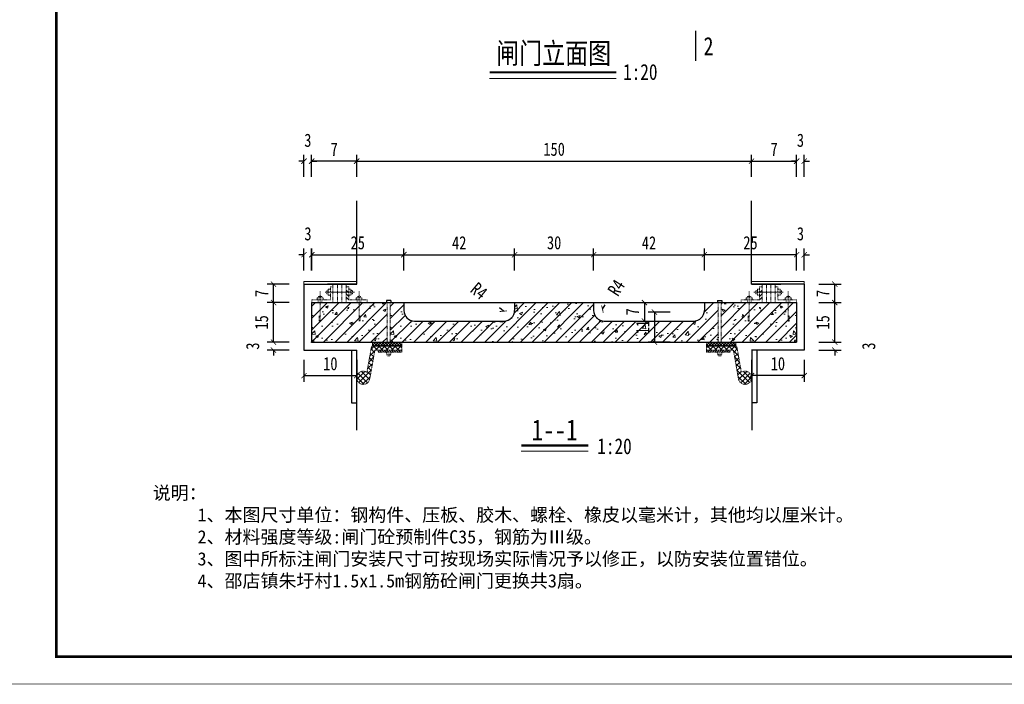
# Model space of a CAD drawing. Extents: x 36231 to 595326, y 3059 to 3871788.
# Tile 90 of 143: x 586271 to 586458, y 3865728 to 3865854. Entities that reach past the tile are written whole.
import ezdxf
from ezdxf.lldxf.tags import DXFTag

# ---------------------------------------------------------------- set-up
doc = ezdxf.new("R2010")
doc.units = 0
doc.header["$PDMODE"] = 32
doc.header["$PDSIZE"] = 0.2
doc.linetypes.add('HIDDEN', pattern=[0.375, 0.25, -0.125])
doc.layers.get('0').update_dxf_attribs({"linetype": 'CONTINUOUS'})
doc.layers.get('Defpoints').update_dxf_attribs({"linetype": 'CONTINUOUS'})
for name, color, linetype, lineweight in [('BIAOZHU', 8, 'CONTINUOUS', 13), ('图框１', 5, 'CONTINUOUS', 60), ('文字层', 7, 'CONTINUOUS', 15), ('标注线', 7, 'CONTINUOUS', 18), ('粗实线', 1, 'CONTINUOUS', 40), ('细实线', 3, 'CONTINUOUS', 20), ('虚线', 251, 'HIDDEN', 15), ('轮廓线', 1, 'CONTINUOUS', 30), ('轮廓西线', 1, 'CONTINUOUS', 15)]:
    doc.layers.add(name, color=color, linetype=linetype, lineweight=lineweight)
doc.layers.add('图层4', color=255, linetype='CONTINUOUS')
doc.styles.add('-仿宋_GB2312', font='仿宋_GB2312_0.ttf')
doc.styles.add('HZTXT', font='仿宋_GB2312_0.ttf', dxfattribs={"width": 0.8, "height": 2.5})
tags = doc.linetypes.add('DASHDOT2', pattern=[0.5, 0.25, -0.125, 0, -0.125]).pattern_tags.tags
tags[10:11] = [DXFTag(74, 4), DXFTag(75, 0), DXFTag(340, '0'), DXFTag(46, 1.0), DXFTag(50, 0.0), DXFTag(44, 0.0), DXFTag(45, 0.0)]
tags[8:9] = [DXFTag(74, 4), DXFTag(75, 0), DXFTag(340, '0'), DXFTag(46, 1.0), DXFTag(50, 0.0), DXFTag(44, 0.0), DXFTag(45, 0.0)]
tags[6:7] = [DXFTag(74, 4), DXFTag(75, 0), DXFTag(340, '0'), DXFTag(46, 1.0), DXFTag(50, 0.0), DXFTag(44, 0.0), DXFTag(45, 0.0)]
tags[4:5] = [DXFTag(74, 4), DXFTag(75, 0), DXFTag(340, '0'), DXFTag(46, 1.0), DXFTag(50, 0.0), DXFTag(44, 0.0), DXFTag(45, 0.0)]
doc.dimstyles.new('工作室标准标注', dxfattribs={"dimtxt": 2.5, "dimasz": 1, "dimexe": 1.2, "dimexo": 1.5, "dimgap": 1, "dimtad": 1, "dimdec": 1, "dimzin": 0, "dimdsep": 46, "dimtxsty": 'HZTXT', "dimblk": 'ARCHTICK', "dimcen": 0.09, "dimadec": 0, "dimazin": 0, "dimtfac": 0.09, "dimtdec": 1, "dimtofl": 0, "dimtmove": 2, "dimatfit": 3, "dimldrblk": 'ARCHTICK', "dimfxl": 3, "dimfxlon": 1, "dimtolj": 1, "dimtzin": 0, "dimarcsym": 0})

# ---------------------------------------------------------------- blocks, each defined once
blk = doc.blocks.new('_ARCHTICK')
at = {"color": 0, "linetype": 'ByBlock', "const_width": 0.15}
blk.add_lwpolyline([(-0.5, -0.5), (0.5, 0.5)], dxfattribs=at)
blk = doc.blocks.new('*D877')
at = {"layer": 'Defpoints', "color": 0, "lineweight": 13}
for p in [(586381.77, 3865799.38), (586380.69, 3865797.7)]:
    blk.add_point(p, dxfattribs=at)
at = {"layer": '细实线', "color": 0, "lineweight": -2}
for p, q in [((586381.77, 3865799.38), (586382.31, 3865800.22)), ((586380.6, 3865797.7), (586380.78, 3865797.7)), ((586380.69, 3865797.61), (586380.69, 3865797.79))]:
    blk.add_line(p, q, dxfattribs=at)
at = {"layer": '细实线', "color": 0, "lineweight": -2, "rotation": 237.3141806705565}
blk.add_blockref('_ARCHTICK', (586381.77, 3865799.38), dxfattribs=at)
at = {"layer": '细实线', "color": 0, "lineweight": 9, "insert": (586384.38, 3865803.45), "char_height": 2.5, "attachment_point": 5, "rotation": 57.3142, "style": 'HZTXT'}
blk.add_mtext('\\A1;R4', dxfattribs=at)
blk = doc.blocks.new('*D878')
at = {"layer": 'Defpoints', "color": 0, "lineweight": 13}
for p in [(586362.98, 3865798.98), (586364.52, 3865797.7)]:
    blk.add_point(p, dxfattribs=at)
at = {"layer": '细实线', "color": 0, "lineweight": -2}
for p, q in [((586362.98, 3865798.98), (586362.21, 3865799.62)), ((586364.43, 3865797.7), (586364.61, 3865797.7)), ((586364.52, 3865797.61), (586364.52, 3865797.79))]:
    blk.add_line(p, q, dxfattribs=at)
at = {"layer": '细实线', "color": 0, "lineweight": -2, "rotation": 320.2444310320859}
blk.add_blockref('_ARCHTICK', (586362.98, 3865798.98), dxfattribs=at)
at = {"layer": '细实线', "color": 0, "lineweight": 9, "insert": (586358.35, 3865802.83), "char_height": 2.5, "attachment_point": 5, "rotation": 320.2444, "style": 'HZTXT'}
blk.add_mtext('\\A1;R4', dxfattribs=at)
blk = doc.blocks.new('*D888')
at = {"layer": 'Defpoints', "color": 0, "lineweight": 13}
for p in [(586326.6, 3865793.11), (586319.37, 3865791.61), (586325.15, 3865791.61)]:
    blk.add_point(p, dxfattribs=at)
at = {"layer": '细实线', "color": 0, "lineweight": -2}
for p, q in [((586319.37, 3865793.11), (586319.37, 3865794.11)), ((586322.37, 3865793.11), (586318.17, 3865793.11)), ((586322.37, 3865791.61), (586318.17, 3865791.61)), ((586319.37, 3865791.61), (586319.37, 3865790.61))]:
    blk.add_line(p, q, dxfattribs=at)
for p, rotation in [((586319.37, 3865793.11), 270), ((586319.37, 3865791.61), 90)]:
    blk.add_blockref('_ARCHTICK', p, dxfattribs=dict(at, rotation=rotation))
at = {"layer": '细实线', "color": 0, "lineweight": 9, "insert": (586315.42, 3865792.36), "char_height": 2.5, "attachment_point": 5, "rotation": 90, "style": 'HZTXT'}
blk.add_mtext('\\A1;3', dxfattribs=at)
blk = doc.blocks.new('*D839')
at = {"layer": 'Defpoints', "color": 0, "lineweight": 13}
for p in [(586326.6, 3865827.43), (586335.15, 3865804.11), (586326.6, 3865800.61)]:
    blk.add_point(p, dxfattribs=at)
at = {"layer": '细实线', "color": 0, "lineweight": -2}
for p, q in [((586326.6, 3865824.43), (586326.6, 3865828.63)), ((586335.15, 3865824.43), (586335.15, 3865828.63)), ((586335.15, 3865827.43), (586326.6, 3865827.43))]:
    blk.add_line(p, q, dxfattribs=at)
at = {"layer": '细实线', "color": 0, "lineweight": -2, "rotation": 180}
blk.add_blockref('_ARCHTICK', (586326.6, 3865827.43), dxfattribs=at)
at = {"layer": '细实线', "color": 0, "lineweight": -2}
blk.add_blockref('_ARCHTICK', (586335.15, 3865827.43), dxfattribs=at)
at = {"layer": '细实线', "color": 0, "lineweight": 9, "insert": (586330.88, 3865829.68), "char_height": 2.5, "attachment_point": 5, "style": 'HZTXT'}
blk.add_mtext('\\A1;7', dxfattribs=at)
blk = doc.blocks.new('*D889')
at = {"layer": 'Defpoints', "color": 0, "lineweight": 13}
for p in [(586380.1, 3865800.61), (586382.1, 3865797.11), (586389.73, 3865797.11)]:
    blk.add_point(p, dxfattribs=at)
at = {"layer": '细实线', "color": 0, "lineweight": -2}
for p, q in [((586386.73, 3865800.61), (586390.93, 3865800.61)), ((586389.73, 3865800.61), (586389.73, 3865797.11)), ((586386.73, 3865797.11), (586390.93, 3865797.11))]:
    blk.add_line(p, q, dxfattribs=at)
for p, rotation in [((586389.73, 3865800.61), 90), ((586389.73, 3865797.11), 270)]:
    blk.add_blockref('_ARCHTICK', p, dxfattribs=dict(at, rotation=rotation))
at = {"layer": '细实线', "color": 0, "lineweight": 9, "insert": (586387.48, 3865798.86), "char_height": 2.5, "attachment_point": 5, "rotation": 90, "style": 'HZTXT'}
blk.add_mtext('\\A1;7', dxfattribs=at)
blk = doc.blocks.new('*D858')
at = {"layer": 'Defpoints', "color": 0, "lineweight": 13}
for p in [(586326.6, 3865827.43), (586325.15, 3865804.11), (586326.6, 3865800.61)]:
    blk.add_point(p, dxfattribs=at)
at = {"layer": '细实线', "color": 0, "lineweight": -2}
for p, q in [((586325.15, 3865824.43), (586325.15, 3865828.63)), ((586326.6, 3865824.43), (586326.6, 3865828.63)), ((586325.15, 3865827.43), (586324.15, 3865827.43)), ((586326.6, 3865827.43), (586327.6, 3865827.43))]:
    blk.add_line(p, q, dxfattribs=at)
blk.add_blockref('_ARCHTICK', (586325.15, 3865827.43), dxfattribs=at)
at = {"layer": '细实线', "color": 0, "lineweight": -2, "rotation": 180}
blk.add_blockref('_ARCHTICK', (586326.6, 3865827.43), dxfattribs=at)
at = {"layer": '细实线', "color": 0, "lineweight": 9, "insert": (586325.88, 3865831.38), "char_height": 2.5, "attachment_point": 5, "style": 'HZTXT'}
blk.add_mtext('\\A1;3', dxfattribs=at)
blk = doc.blocks.new('*D859')
at = {"layer": 'Defpoints', "color": 0, "lineweight": 13}
for p in [(586401.1, 3865809.7), (586401.1, 3865800.61), (586418.6, 3865800.61)]:
    blk.add_point(p, dxfattribs=at)
at = {"layer": '细实线', "color": 0, "lineweight": -2}
for p, q in [((586401.1, 3865806.7), (586401.1, 3865810.9)), ((586418.6, 3865806.7), (586418.6, 3865810.9)), ((586418.6, 3865809.7), (586401.1, 3865809.7))]:
    blk.add_line(p, q, dxfattribs=at)
at = {"layer": '细实线', "color": 0, "lineweight": -2, "rotation": 180}
blk.add_blockref('_ARCHTICK', (586401.1, 3865809.7), dxfattribs=at)
at = {"layer": '细实线', "color": 0, "lineweight": -2}
blk.add_blockref('_ARCHTICK', (586418.6, 3865809.7), dxfattribs=at)
at = {"layer": '细实线', "color": 0, "lineweight": 9, "insert": (586409.85, 3865811.95), "char_height": 2.5, "attachment_point": 5, "style": 'HZTXT'}
blk.add_mtext('\\A1;25', dxfattribs=at)
blk = doc.blocks.new('*D921')
at = {"layer": 'Defpoints', "color": 0, "lineweight": 13}
for p in [(586410.05, 3865791.61), (586420.05, 3865791.61), (586410.05, 3865786.77)]:
    blk.add_point(p, dxfattribs=at)
at = {"layer": '细实线', "color": 0, "lineweight": -2}
for p, q in [((586410.05, 3865789.77), (586410.05, 3865785.57)), ((586420.05, 3865789.77), (586420.05, 3865785.57)), ((586420.05, 3865786.77), (586410.05, 3865786.77))]:
    blk.add_line(p, q, dxfattribs=at)
at = {"layer": '细实线', "color": 0, "lineweight": -2, "rotation": 180}
blk.add_blockref('_ARCHTICK', (586410.05, 3865786.77), dxfattribs=at)
at = {"layer": '细实线', "color": 0, "lineweight": -2}
blk.add_blockref('_ARCHTICK', (586420.05, 3865786.77), dxfattribs=at)
at = {"layer": '细实线', "color": 0, "lineweight": 9, "insert": (586415.05, 3865789.02), "char_height": 2.5, "attachment_point": 5, "style": 'HZTXT'}
blk.add_mtext('\\A1;10', dxfattribs=at)
blk = doc.blocks.new('*D922')
at = {"layer": 'Defpoints', "color": 0, "lineweight": 13}
for p in [(586418.6, 3865793.11), (586420.05, 3865791.61), (586425.83, 3865791.61)]:
    blk.add_point(p, dxfattribs=at)
at = {"layer": '细实线', "color": 0, "lineweight": -2}
for p, q in [((586425.83, 3865793.11), (586425.83, 3865794.11)), ((586422.83, 3865793.11), (586427.03, 3865793.11)), ((586422.83, 3865791.61), (586427.03, 3865791.61)), ((586425.83, 3865791.61), (586425.83, 3865790.61))]:
    blk.add_line(p, q, dxfattribs=at)
for p, rotation in [((586425.83, 3865793.11), 270), ((586425.83, 3865791.61), 90)]:
    blk.add_blockref('_ARCHTICK', p, dxfattribs=dict(at, rotation=rotation))
at = {"layer": '细实线', "color": 0, "lineweight": 9, "insert": (586432.28, 3865792.36), "char_height": 2.5, "attachment_point": 5, "rotation": 90, "style": 'HZTXT'}
blk.add_mtext('\\A1;3', dxfattribs=at)
blk = doc.blocks.new('*D860')
at = {"layer": 'Defpoints', "color": 0, "lineweight": 13}
for p in [(586418.6, 3865827.43), (586410.05, 3865804.11), (586418.6, 3865800.61)]:
    blk.add_point(p, dxfattribs=at)
at = {"layer": '细实线', "color": 0, "lineweight": -2}
for p, q in [((586410.05, 3865824.43), (586410.05, 3865828.63)), ((586418.6, 3865824.43), (586418.6, 3865828.63)), ((586410.05, 3865827.43), (586418.6, 3865827.43))]:
    blk.add_line(p, q, dxfattribs=at)
at = {"layer": '细实线', "color": 0, "lineweight": -2, "rotation": 180}
blk.add_blockref('_ARCHTICK', (586410.05, 3865827.43), dxfattribs=at)
at = {"layer": '细实线', "color": 0, "lineweight": -2}
blk.add_blockref('_ARCHTICK', (586418.6, 3865827.43), dxfattribs=at)
at = {"layer": '细实线', "color": 0, "lineweight": 9, "insert": (586414.33, 3865829.68), "char_height": 2.5, "attachment_point": 5, "style": 'HZTXT'}
blk.add_mtext('\\A1;7', dxfattribs=at)
blk = doc.blocks.new('*D862')
at = {"layer": 'Defpoints', "color": 0, "lineweight": 13}
for p in [(586418.6, 3865827.43), (586420.05, 3865804.11), (586418.6, 3865800.61)]:
    blk.add_point(p, dxfattribs=at)
at = {"layer": '细实线', "color": 0, "lineweight": -2}
for p, q in [((586418.6, 3865824.43), (586418.6, 3865828.63)), ((586420.05, 3865824.43), (586420.05, 3865828.63)), ((586418.6, 3865827.43), (586417.6, 3865827.43)), ((586420.05, 3865827.43), (586421.05, 3865827.43))]:
    blk.add_line(p, q, dxfattribs=at)
blk.add_blockref('_ARCHTICK', (586418.6, 3865827.43), dxfattribs=at)
at = {"layer": '细实线', "color": 0, "lineweight": -2, "rotation": 180}
blk.add_blockref('_ARCHTICK', (586420.05, 3865827.43), dxfattribs=at)
at = {"layer": '细实线', "color": 0, "lineweight": 9, "insert": (586419.33, 3865831.38), "char_height": 2.5, "attachment_point": 5, "style": 'HZTXT'}
blk.add_mtext('\\A1;3', dxfattribs=at)
blk = doc.blocks.new('*D863')
at = {"layer": 'Defpoints', "color": 0, "lineweight": 13}
for p in [(586420.05, 3865809.7), (586420.05, 3865804.11), (586418.6, 3865800.61)]:
    blk.add_point(p, dxfattribs=at)
at = {"layer": '细实线', "color": 0, "lineweight": -2}
for p, q in [((586418.6, 3865806.7), (586418.6, 3865810.9)), ((586420.05, 3865806.7), (586420.05, 3865810.9)), ((586418.6, 3865809.7), (586417.6, 3865809.7)), ((586420.05, 3865809.7), (586421.05, 3865809.7))]:
    blk.add_line(p, q, dxfattribs=at)
blk.add_blockref('_ARCHTICK', (586418.6, 3865809.7), dxfattribs=at)
at = {"layer": '细实线', "color": 0, "lineweight": -2, "rotation": 180}
blk.add_blockref('_ARCHTICK', (586420.05, 3865809.7), dxfattribs=at)
at = {"layer": '细实线', "color": 0, "lineweight": 9, "insert": (586419.33, 3865813.65), "char_height": 2.5, "attachment_point": 5, "style": 'HZTXT'}
blk.add_mtext('\\A1;3', dxfattribs=at)
blk = doc.blocks.new('*D864')
at = {"layer": 'Defpoints', "color": 0, "lineweight": 13}
for p in [(586326.65, 3865809.7), (586325.15, 3865804.11), (586326.65, 3865800.61)]:
    blk.add_point(p, dxfattribs=at)
at = {"layer": '细实线', "color": 0, "lineweight": -2}
for p, q in [((586325.15, 3865806.7), (586325.15, 3865810.9)), ((586326.65, 3865806.7), (586326.65, 3865810.9)), ((586325.15, 3865809.7), (586324.15, 3865809.7)), ((586326.65, 3865809.7), (586327.65, 3865809.7))]:
    blk.add_line(p, q, dxfattribs=at)
blk.add_blockref('_ARCHTICK', (586325.15, 3865809.7), dxfattribs=at)
at = {"layer": '细实线', "color": 0, "lineweight": -2, "rotation": 180}
blk.add_blockref('_ARCHTICK', (586326.65, 3865809.7), dxfattribs=at)
at = {"layer": '细实线', "color": 0, "lineweight": 9, "insert": (586325.9, 3865813.65), "char_height": 2.5, "attachment_point": 5, "style": 'HZTXT'}
blk.add_mtext('\\A1;3', dxfattribs=at)
blk = doc.blocks.new('*D924')
at = {"layer": 'Defpoints', "color": 0, "lineweight": 13}
for p in [(586401.08, 3865798.81), (586391.64, 3865793.11), (586418.6, 3865793.11)]:
    blk.add_point(p, dxfattribs=at)
at = {"layer": '细实线', "color": 0, "lineweight": -2}
for p, q in [((586394.64, 3865798.81), (586390.44, 3865798.81)), ((586391.64, 3865798.81), (586391.64, 3865793.11)), ((586394.64, 3865793.11), (586390.44, 3865793.11))]:
    blk.add_line(p, q, dxfattribs=at)
for p, rotation in [((586391.64, 3865798.81), 90), ((586391.64, 3865793.11), 270)]:
    blk.add_blockref('_ARCHTICK', p, dxfattribs=dict(at, rotation=rotation))
at = {"layer": '细实线', "color": 0, "lineweight": 9, "insert": (586389.39, 3865795.96), "char_height": 2.5, "attachment_point": 5, "rotation": 90, "style": 'HZTXT'}
blk.add_mtext('\\A1;11', dxfattribs=at)
blk = doc.blocks.new('eesz')
at = {"layer": '图框１', "color": 7, "const_width": 0.467}
blk.add_lwpolyline([(25244.47, -497.6), (25244.47, -1980.56), (27344.47, -1980.56), (27344.47, -497.6)], close=True, dxfattribs=at)
blk.add_lwpolyline([(25244.47, -497.6), (25244.47, -1980.56), (27344.47, -1980.56), (27344.47, -497.6)], close=True, dxfattribs=at)
at = {"layer": '图框１', "color": 5, "const_width": 0.467}
blk.add_lwpolyline([(25244.47, -497.6), (25244.47, -1980.56), (27344.47, -1980.56), (27344.47, -497.6)], close=True, dxfattribs=at)
at = {"layer": '图框１', "color": 7}
blk.add_lwpolyline([(25322.25, -518.34, 3.11, 3.11, 0), (27318.55, -518.34, 2.59, 2.59, 0), (27318.55, -1954.64, 2.59, 2.59, 0), (25322.25, -1954.64, 2.59, 2.59, 0)], format="xyseb", close=True, dxfattribs=at)
blk.add_lwpolyline([(25322.25, -518.34, 3.11, 3.11, 0), (27318.55, -518.34, 2.59, 2.59, 0), (27318.55, -1954.64, 2.59, 2.59, 0), (25322.25, -1954.64, 2.59, 2.59, 0)], format="xyseb", close=True, dxfattribs=at)
at = {"layer": '图框１', "color": 5}
blk.add_lwpolyline([(25322.25, -518.34, 3.11, 3.11, 0), (27318.55, -518.34, 2.59, 2.59, 0), (27318.55, -1954.64, 2.59, 2.59, 0), (25322.25, -1954.64, 2.59, 2.59, 0)], format="xyseb", close=True, dxfattribs=at)

msp = doc.modelspace()

# ---------------------------------------------------------------- hatches: boundary and pattern name
at = {"layer": 'BIAOZHU'}
h = msp.add_hatch(dxfattribs=at)
h.set_pattern_fill('AR-CONC', color=256, scale=0.03, style=0)
h.set_pattern_definition([(50, (586326.6013, 3865793.1124), (5.4655, -0.4782), [0.5715, -6.2865]), (355, (586326.6013, 3865793.1124), (-1.0573, 5.7317), [0.4572, -5.0292]), (100.45, (586327.057, 3865793.0726), (4.4083, 5.2535), [0.4857, -5.3427]), (46.184, (586326.601, 3865794.6364), (8.1324, -1.2613), [0.8572, -9.4297]), (96.636, (586327.279, 3865794.531), (7.122, 7.4228), [0.7286, -8.014]), (351.184, (586326.601, 3865794.636), (7.122, 7.4228), [0.6858, -7.5438]), (21, (586327.3633, 3865794.2554), (4.5484, -3.068), [0.5715, -6.2865]), (326, (586327.3633, 3865794.2554), (1.854, 5.5256), [0.4572, -5.0292]), (71.45, (586327.7424, 3865794), (6.4025, 2.4577), [0.4857, -5.3427]), (37.5, (586326.6013, 3865793.1124), (0.09266, 2.53665), [0, -4.96824, 0, -5.1054, 0, -5.04825]), (7.5, (586326.6013, 3865793.1124), (2.0046, 3.0054), [0, -2.91084, 0, -4.85394, 0, -1.92405]), (327.5, (586324.902, 3865793.1124), (4.06772, -0.17186), [0, -1.905, 0, -5.9436, 0, -7.8867]), (317.5, (586324.14, 3865793.1124), (4.4439, 0.7628), [0, -2.4765, 0, -3.94716, 0, -5.6007])])
h.paths.add_polyline_path([(586340.92, 3865793.11), (586340.92, 3865800.61), (586326.6, 3865800.61), (586326.6, 3865793.11)])
h = msp.add_hatch(dxfattribs=at)
h.set_pattern_fill('AR-CONC', color=256, scale=0.03, style=0)
h.set_pattern_definition([(50, (586341.517, 3865793.1124), (5.46554, -0.47817), [0.5715, -6.2865]), (355, (586341.517, 3865793.1124), (-1.0573, 5.7317), [0.4572, -5.0292]), (100.451, (586341.9725, 3865793.0726), (4.40828, 5.2535), [0.4857, -5.3427]), (46.184, (586341.517, 3865794.6364), (8.1324, -1.2613), [0.85725, -9.42975]), (96.636, (586342.195, 3865794.531), (7.1221, 7.4228), [0.72855, -8.01405]), (351.184, (586341.517, 3865794.636), (7.1221, 7.4228), [0.6858, -7.5438]), (21, (586342.279, 3865794.2554), (4.54845, -3.06797), [0.5715, -6.2865]), (326, (586342.279, 3865794.2554), (1.85406, 5.52564), [0.4572, -5.0292]), (71.451, (586342.658, 3865794), (6.4025, 2.4577), [0.4857, -5.3427]), (37.5, (586341.517, 3865793.1124), (0.09266, 2.53665), [0, -4.96824, 0, -5.1054, 0, -5.04825]), (7.5, (586341.517, 3865793.1124), (2.00459, 3.00542), [0, -2.91084, 0, -4.85394, 0, -1.92405]), (327.5, (586339.8177, 3865793.1124), (4.06772, -0.17186), [0, -1.905, 0, -5.9436, 0, -7.8867]), (317.5, (586339.0557, 3865793.1124), (4.44388, 0.7628), [0, -2.4765, 0, -3.94716, 0, -5.6007])])
h.paths.add_polyline_path([(586403.69, 3865793.11), (586403.69, 3865800.61), (586401.1, 3865800.61), (586401.1, 3865799.11, -0.414214), (586399.1, 3865797.11), (586382.1, 3865797.11, -0.414214), (586380.1, 3865799.11), (586380.1, 3865800.61), (586365.1, 3865800.61), (586365.1, 3865799.11, -0.414214), (586363.1, 3865797.11), (586346.1, 3865797.11, -0.414214), (586344.1, 3865799.11), (586344.1, 3865800.61), (586341.52, 3865800.61), (586341.52, 3865793.11), (586343.72, 3865793.11)])
h = msp.add_hatch(dxfattribs=at)
h.set_pattern_fill('AR-CONC', color=256, scale=0.03, style=0)
h.set_pattern_definition([(130, (586418.6013, 3865793.1124), (-5.4655, -0.4782), [0.5715, -6.2865]), (185, (586418.6013, 3865793.1124), (1.0573, 5.7317), [0.4572, -5.0292]), (79.55, (586418.146, 3865793.0726), (-4.4083, 5.2535), [0.4857, -5.3427]), (133.816, (586418.601, 3865794.6364), (-8.1324, -1.2613), [0.8572, -9.4297]), (83.364, (586417.924, 3865794.531), (-7.122, 7.4228), [0.7286, -8.014]), (188.816, (586418.601, 3865794.636), (-7.122, 7.4228), [0.6858, -7.5438]), (159, (586417.8393, 3865794.2554), (-4.5484, -3.068), [0.5715, -6.2865]), (214, (586417.8393, 3865794.2554), (-1.854, 5.5256), [0.4572, -5.0292]), (108.55, (586417.4603, 3865794), (-6.4025, 2.4577), [0.4857, -5.3427]), (142.5, (586418.6013, 3865793.1124), (-0.09266, 2.53665), [0, -4.96824, 0, -5.1054, 0, -5.04825]), (172.5, (586418.6013, 3865793.1124), (-2.0046, 3.0054), [0, -2.91084, 0, -4.85394, 0, -1.92405]), (212.5, (586420.3006, 3865793.1124), (-4.06772, -0.17186), [0, -1.905, 0, -5.9436, 0, -7.8867]), (222.5, (586421.0626, 3865793.1124), (-4.4439, 0.7628), [0, -2.4765, 0, -3.94716, 0, -5.6007])])
h.paths.add_polyline_path([(586404.29, 3865793.11), (586404.29, 3865800.61), (586418.6, 3865800.61), (586418.6, 3865793.11)])
at = {"layer": '细实线', "lineweight": 13}
h = msp.add_hatch(dxfattribs=at)
h.set_pattern_fill('ANSI31', color=8, scale=0.5, style=0)
h.set_pattern_definition([(45, (586326.6013, 3865793.1124), (-1.12253, 1.12253), [])])
h.paths.add_polyline_path([(586340.92, 3865793.11), (586340.92, 3865800.61), (586326.6, 3865800.61), (586326.6, 3865793.11)])
h = msp.add_hatch(dxfattribs=at)
h.set_pattern_fill('ANSI31', color=8, scale=0.5, style=0)
h.set_pattern_definition([(45, (586341.517, 3865793.1124), (-1.122532, 1.122532), [])])
h.paths.add_polyline_path([(586403.69, 3865793.11), (586403.69, 3865800.61), (586401.1, 3865800.61), (586401.1, 3865799.11, -0.414214), (586399.1, 3865797.11), (586382.1, 3865797.11, -0.414214), (586380.1, 3865799.11), (586380.1, 3865800.61), (586365.1, 3865800.61), (586365.1, 3865799.11, -0.414214), (586363.1, 3865797.11), (586346.1, 3865797.11, -0.414214), (586344.1, 3865799.11), (586344.1, 3865800.61), (586341.52, 3865800.61), (586341.52, 3865793.11), (586343.72, 3865793.11)])
h = msp.add_hatch(dxfattribs=at)
h.set_pattern_fill('ANSI31', color=8, scale=0.5, style=0)
h.set_pattern_definition([(45, (588672.868, 3867936.4538), (-1.122532, 1.122532), [])])
h.paths.add_polyline_path([(586404.29, 3865793.11), (586404.29, 3865800.61), (586418.6, 3865800.61), (586418.6, 3865793.11)])
at = {"layer": '虚线', "ltscale": 0.1}
h = msp.add_hatch(dxfattribs=at)
h.set_pattern_fill('ANSI31', scale=0.15, angle=90, style=0)
h.set_pattern_definition([(135, (585262.94505, 3865061.4083), (-0.3367596, -0.3367596), [])])
h.paths.add_polyline_path([(586333.65, 3865803.11), (586333.15, 3865803.11), (586333.15, 3865801.11), (586333.65, 3865801.11)])
h = msp.add_hatch(dxfattribs=at)
h.set_pattern_fill('ANSI31', scale=0.15, angle=90, style=0)
h.set_pattern_definition([(45, (587482.2576, 3865061.4083), (0.3367596, -0.3367596), [])])
h.paths.add_polyline_path([(586411.55, 3865803.11), (586412.05, 3865803.11), (586412.05, 3865801.11), (586411.55, 3865801.11)])
h = msp.add_hatch(dxfattribs=at)
h.set_pattern_fill('ANSI37', scale=0.45, angle=180, style=0)
h.set_pattern_definition([(135, (583027.2106, 3865178.56565), (0.5051394, 0.5051394), []), (45, (583027.2106, 3865178.56565), (0.5051394, -0.5051394), [])])
h.paths.add_polyline_path([(586337.63, 3865786.15, -3.353267), (586337.09, 3865787.4), (586337.97, 3865792.36), (586343.72, 3865792.36), (586343.72, 3865791.61), (586338.6, 3865791.61)])
h = msp.add_hatch(dxfattribs=at)
h.set_pattern_fill('_USER', scale=0.375, angle=135, style=0, double=1, pattern_type=0)
h.set_pattern_definition([(225, (584991.76513, 3865325.4233), (-0.26516504, 0.26516504), []), (135, (584991.76513, 3865325.4233), (0.26516504, 0.26516504), [])])
h.paths.add_polyline_path([(586338.12, 3865792.36), (586338.12, 3865793.11), (586343.72, 3865793.11), (586343.72, 3865792.36)])
h = msp.add_hatch(dxfattribs=at)
h.set_pattern_fill('_USER', scale=0.375, angle=135, style=0, double=1, pattern_type=0)
h.set_pattern_definition([(315, (587753.4375, 3865325.4233), (0.26516504, 0.26516504), []), (45, (587753.4375, 3865325.4233), (-0.26516504, 0.26516504), [])])
h.paths.add_polyline_path([(586407.09, 3865792.36), (586407.09, 3865793.11), (586401.49, 3865793.11), (586401.49, 3865792.36)])
h = msp.add_hatch(dxfattribs=at)
h.set_pattern_fill('ANSI37', scale=0.45, angle=180, style=0)
h.set_pattern_definition([(45, (589717.99204, 3865178.56565), (-0.5051394, 0.5051394), []), (135, (589717.99204, 3865178.56565), (-0.5051394, -0.5051394), [])])
h.paths.add_polyline_path([(586407.57, 3865786.15, 3.353267), (586408.11, 3865787.4), (586407.24, 3865792.36), (586401.49, 3865792.36), (586401.49, 3865791.61), (586406.61, 3865791.61)])
h = msp.add_hatch(dxfattribs=at)
h.set_pattern_fill('ANSI31', scale=0.1, angle=180, style=0)
h.set_pattern_definition([(135, (584991.76513, 3865327.56255), (0.2245064, 0.2245064), [])])
h.paths.add_polyline_path([(586343.72, 3865791.21), (586339.22, 3865791.21), (586339.22, 3865791.61), (586343.72, 3865791.61)])
h = msp.add_hatch(dxfattribs=at)
h.set_pattern_fill('ANSI31', scale=0.1, angle=180, style=0)
h.set_pattern_definition([(45, (587753.4375, 3865327.56255), (-0.2245064, 0.2245064), [])])
h.paths.add_polyline_path([(586401.49, 3865791.21), (586405.99, 3865791.21), (586405.99, 3865791.61), (586401.49, 3865791.61)])

# ---------------------------------------------------------------- linework, layer by layer
at = {"color": 7}
for p, q in [((586334.15, 3865791.61), (586334.15, 3865781.61)), ((586411.05, 3865791.61), (586411.05, 3865781.61)), ((586334.15, 3865781.61), (586335.15, 3865781.61)), ((586411.05, 3865781.61), (586410.05, 3865781.61))]:
    msp.add_line(p, q, dxfattribs=at)
at = {"layer": '图层4', "color": 7}
for p, q in [((586340.82, 3865801.01), (586340.82, 3865800.61)), ((586341.62, 3865801.01), (586340.82, 3865801.01)), ((586341.62, 3865801.01), (586341.62, 3865800.61)), ((586403.59, 3865801.01), (586404.39, 3865801.01)), ((586403.59, 3865801.01), (586403.59, 3865800.61)), ((586404.39, 3865801.01), (586404.39, 3865800.61))]:
    msp.add_line(p, q, dxfattribs=at)
at = {"layer": '标注线', "color": 7}
for p, q in [((586360.35, 3865843.11), (586384.37, 3865843.11)), ((586366.36, 3865772.43), (586379.07, 3865772.43))]:
    msp.add_line(p, q, dxfattribs=at)
for points, const_width in [([(586399.44, 3865846.45), (586399.44, 3865852.19)], 0.28), ([(586360.35, 3865844.29), (586384.37, 3865844.29)], 0.4), ([(586366.36, 3865773.51), (586379.07, 3865773.51)], 0.4)]:
    msp.add_lwpolyline(points, dxfattribs=dict(at, const_width=const_width))
at = {"layer": '细实线', "color": 1, "linetype": 'DASHDOT2', "ltscale": 2}
for p, q in [((586334.74, 3865802.61), (586329.15, 3865802.61)), ((586410.47, 3865802.61), (586416.06, 3865802.61))]:
    msp.add_line(p, q, dxfattribs=at)
at = {"layer": '虚线', "color": 7, "ltscale": 0.1}
for p, q in [((586330.15, 3865801.11), (586330.15, 3865803.61)), ((586330.65, 3865803.61), (586330.15, 3865803.61)), ((586330.65, 3865800.61), (586330.65, 3865804.11)), ((586331.48, 3865804.11), (586331.48, 3865800.61)), ((586332.32, 3865804.11), (586332.32, 3865800.61)), ((586333.15, 3865800.61), (586333.15, 3865804.11)), ((586333.15, 3865803.61), (586333.65, 3865803.61)), ((586333.65, 3865801.11), (586333.65, 3865803.61)), ((586412.05, 3865803.61), (586411.55, 3865803.61)), ((586411.55, 3865801.11), (586411.55, 3865803.61)), ((586412.05, 3865800.61), (586412.05, 3865804.11)), ((586412.88, 3865804.11), (586412.88, 3865800.61)), ((586413.72, 3865804.11), (586413.72, 3865800.61)), ((586414.55, 3865800.61), (586414.55, 3865804.11)), ((586414.55, 3865803.61), (586415.05, 3865803.61)), ((586415.05, 3865801.11), (586415.05, 3865803.61)), ((586327.9, 3865801.79), (586328.53, 3865801.79)), ((586327.9, 3865801.51), (586327.9, 3865801.79)), ((586328.21, 3865802.69), (586328.21, 3865797.2)), ((586328.53, 3865801.51), (586328.53, 3865801.79)), ((586329.47, 3865802.3), (586329.47, 3865802.92)), ((586329.75, 3865802.92), (586329.47, 3865802.92)), ((586329.75, 3865802.3), (586329.47, 3865802.3)), ((586329.75, 3865803.17), (586330.15, 3865803.17)), ((586329.75, 3865802.05), (586329.75, 3865803.17)), ((586329.75, 3865802.05), (586330.15, 3865802.05)), ((586334.05, 3865803.17), (586333.65, 3865803.17)), ((586334.05, 3865802.05), (586333.65, 3865802.05)), ((586334.05, 3865802.05), (586334.05, 3865803.17)), ((586334.05, 3865802.92), (586334.33, 3865802.92)), ((586334.05, 3865802.3), (586334.33, 3865802.3)), ((586334.33, 3865802.3), (586334.33, 3865802.92)), ((586335.9, 3865801.79), (586335.28, 3865801.79)), ((586335.28, 3865801.51), (586335.28, 3865801.79)), ((586335.59, 3865802.69), (586335.59, 3865797.2)), ((586335.9, 3865801.51), (586335.9, 3865801.79)), ((586409.3, 3865801.79), (586409.93, 3865801.79)), ((586409.3, 3865801.51), (586409.3, 3865801.79)), ((586409.61, 3865802.69), (586409.61, 3865797.2)), ((586409.93, 3865801.51), (586409.93, 3865801.79)), ((586410.87, 3865802.3), (586410.87, 3865802.92)), ((586411.15, 3865802.92), (586410.87, 3865802.92)), ((586411.15, 3865802.3), (586410.87, 3865802.3)), ((586411.15, 3865803.17), (586411.55, 3865803.17)), ((586411.15, 3865802.05), (586411.15, 3865803.17)), ((586411.15, 3865802.05), (586411.55, 3865802.05)), ((586415.45, 3865803.17), (586415.05, 3865803.17)), ((586415.45, 3865802.05), (586415.05, 3865802.05)), ((586415.45, 3865802.05), (586415.45, 3865803.17)), ((586415.45, 3865802.92), (586415.73, 3865802.92)), ((586415.45, 3865802.3), (586415.73, 3865802.3)), ((586415.73, 3865802.3), (586415.73, 3865802.92)), ((586417.3, 3865801.79), (586416.68, 3865801.79)), ((586416.68, 3865801.51), (586416.68, 3865801.79)), ((586416.99, 3865802.69), (586416.99, 3865797.2)), ((586417.3, 3865801.51), (586417.3, 3865801.79)), ((586330.15, 3865801.11), (586326.65, 3865801.11)), ((586326.65, 3865800.61), (586326.65, 3865801.11)), ((586327.65, 3865801.51), (586327.65, 3865801.11)), ((586327.65, 3865801.51), (586328.78, 3865801.51)), ((586327.65, 3865801.11), (586328.78, 3865801.11)), ((586327.86, 3865800.61), (586327.86, 3865801.11)), ((586327.86, 3865800.61), (586327.86, 3865801.11)), ((586328.56, 3865800.61), (586328.56, 3865801.11)), ((586328.78, 3865801.51), (586328.78, 3865801.11)), ((586333.65, 3865801.11), (586337.15, 3865801.11)), ((586335.03, 3865801.51), (586335.03, 3865801.11)), ((586336.15, 3865801.51), (586335.03, 3865801.51)), ((586336.15, 3865801.11), (586335.03, 3865801.11)), ((586335.24, 3865800.61), (586335.24, 3865801.11)), ((586335.94, 3865800.61), (586335.94, 3865801.11)), ((586335.94, 3865800.61), (586335.94, 3865801.11)), ((586336.15, 3865801.51), (586336.15, 3865801.11)), ((586336.35, 3865800.21), (586336.35, 3865800.21)), ((586337.15, 3865800.61), (586337.15, 3865801.11)), ((586340.92, 3865800.61), (586340.92, 3865793.11)), ((586341.52, 3865800.61), (586341.52, 3865793.11)), ((586403.69, 3865800.61), (586403.69, 3865793.11)), ((586404.29, 3865800.61), (586404.29, 3865793.11)), ((586408.05, 3865800.61), (586408.05, 3865801.11)), ((586411.55, 3865801.11), (586408.05, 3865801.11)), ((586408.86, 3865800.21), (586408.86, 3865800.21)), ((586409.05, 3865801.51), (586409.05, 3865801.11)), ((586409.05, 3865801.51), (586410.18, 3865801.51)), ((586409.05, 3865801.11), (586410.18, 3865801.11)), ((586409.26, 3865800.61), (586409.26, 3865801.11)), ((586409.26, 3865800.61), (586409.26, 3865801.11)), ((586409.96, 3865800.61), (586409.96, 3865801.11)), ((586410.18, 3865801.51), (586410.18, 3865801.11)), ((586415.05, 3865801.11), (586418.55, 3865801.11)), ((586416.43, 3865801.51), (586416.43, 3865801.11)), ((586417.55, 3865801.51), (586416.43, 3865801.51)), ((586417.55, 3865801.11), (586416.43, 3865801.11)), ((586416.64, 3865800.61), (586416.64, 3865801.11)), ((586417.34, 3865800.61), (586417.34, 3865801.11)), ((586417.34, 3865800.61), (586417.34, 3865801.11)), ((586417.55, 3865801.51), (586417.55, 3865801.11)), ((586418.55, 3865800.61), (586418.55, 3865801.11)), ((586328, 3865797.2), (586328, 3865798.18)), ((586335.8, 3865797.2), (586335.8, 3865798.18)), ((586409.4, 3865797.2), (586409.4, 3865798.18)), ((586417.2, 3865797.2), (586417.2, 3865798.18)), ((586337.09, 3865787.4), (586337.97, 3865792.36)), ((586343.72, 3865792.36), (586337.97, 3865792.36)), ((586338.12, 3865793.11), (586338.12, 3865792.36)), ((586343.72, 3865793.11), (586338.12, 3865793.11)), ((586338.12, 3865792.36), (586343.72, 3865792.36)), ((586343.72, 3865792.36), (586343.72, 3865793.11)), ((586343.72, 3865791.21), (586343.72, 3865792.36)), ((586401.49, 3865793.11), (586407.09, 3865793.11)), ((586401.49, 3865792.36), (586401.49, 3865793.11)), ((586401.49, 3865791.21), (586401.49, 3865792.36)), ((586401.49, 3865792.36), (586407.24, 3865792.36)), ((586407.09, 3865792.36), (586401.49, 3865792.36)), ((586407.09, 3865793.11), (586407.09, 3865792.36)), ((586408.11, 3865787.4), (586407.24, 3865792.36)), ((586337.63, 3865786.15), (586338.6, 3865791.61)), ((586343.72, 3865791.61), (586338.6, 3865791.61)), ((586339.22, 3865791.61), (586339.22, 3865791.21)), ((586343.72, 3865791.21), (586339.22, 3865791.21)), ((586340.82, 3865790.81), (586340.82, 3865791.21)), ((586341.62, 3865790.81), (586340.82, 3865790.81)), ((586340.92, 3865790.81), (586340.92, 3865790.55)), ((586340.92, 3865790.55), (586341.52, 3865790.55)), ((586341.52, 3865790.81), (586341.52, 3865790.55)), ((586341.62, 3865790.81), (586341.62, 3865791.21)), ((586401.49, 3865791.61), (586406.61, 3865791.61)), ((586401.49, 3865791.21), (586405.99, 3865791.21)), ((586403.59, 3865790.81), (586403.59, 3865791.21)), ((586403.59, 3865790.81), (586404.39, 3865790.81)), ((586403.69, 3865790.81), (586403.69, 3865790.55)), ((586404.29, 3865790.55), (586403.69, 3865790.55)), ((586404.29, 3865790.81), (586404.29, 3865790.55)), ((586404.39, 3865790.81), (586404.39, 3865791.21)), ((586405.99, 3865791.61), (586405.99, 3865791.21)), ((586407.57, 3865786.15), (586406.61, 3865791.61))]:
    msp.add_line(p, q, dxfattribs=at)
for centre, radius, start, end in [((586328.11, 3865797.2), 0.106, 180, 0), ((586335.7, 3865797.2), 0.106, 180, 0), ((586409.51, 3865797.2), 0.106, 180, 0), ((586417.1, 3865797.2), 0.106, 180, 0), ((586336.4, 3865786.36), 1.25, 56.4218, 350), ((586408.8, 3865786.36), 1.25, 190, 123.5782)]:
    msp.add_arc(centre, radius, start, end, dxfattribs=at)
at = {"layer": '轮廓线', "color": 7}
msp.add_line((586366.6, 3865800.61), (586378.6, 3865800.61), dxfattribs=at)
at = {"layer": '轮廓西线', "color": 4, "lineweight": 30}
for p, q in [((586335.15, 3865804.11), (586335.15, 3865819.88)), ((586410.05, 3865804.11), (586410.05, 3865819.88)), ((586325.15, 3865804.11), (586335.15, 3865804.11)), ((586325.15, 3865804.11), (586325.15, 3865791.61)), ((586325.15, 3865804.11), (586335.15, 3865804.11)), ((586335.15, 3865804.11), (586329.61, 3865804.11)), ((586420.05, 3865804.11), (586410.05, 3865804.11)), ((586410.05, 3865804.11), (586415.6, 3865804.11)), ((586420.05, 3865804.11), (586410.05, 3865804.11)), ((586420.05, 3865804.11), (586420.05, 3865791.61)), ((586326.6, 3865800.61), (586326.6, 3865793.11)), ((586326.6, 3865800.61), (586418.6, 3865800.61)), ((586344.1, 3865800.61), (586344.1, 3865799.11)), ((586365.1, 3865800.61), (586365.1, 3865799.11)), ((586380.1, 3865800.61), (586380.1, 3865799.11)), ((586401.1, 3865800.61), (586401.1, 3865799.11)), ((586418.6, 3865800.61), (586418.6, 3865793.11)), ((586346.1, 3865797.11), (586363.1, 3865797.11)), ((586382.1, 3865797.11), (586399.1, 3865797.11)), ((586326.6, 3865793.11), (586418.6, 3865793.11)), ((586325.15, 3865791.61), (586335.15, 3865791.61)), ((586335.1, 3865791.61), (586335.1, 3865776.43)), ((586420.05, 3865791.61), (586410.05, 3865791.61)), ((586410.1, 3865791.61), (586410.1, 3865776.43))]:
    msp.add_line(p, q, dxfattribs=at)
at = {"layer": '轮廓西线', "color": 7, "lineweight": 15}
for p, q in [((586325.15, 3865804.61), (586335.15, 3865804.61)), ((586325.15, 3865804.11), (586325.15, 3865804.61)), ((586420.05, 3865804.61), (586410.05, 3865804.61)), ((586420.05, 3865804.11), (586420.05, 3865804.61))]:
    msp.add_line(p, q, dxfattribs=at)
at = {"layer": '轮廓西线', "color": 4, "lineweight": 30}
for centre, start, end in [((586346.1, 3865799.11), 180, 270), ((586363.1, 3865799.11), 270, 0), ((586382.1, 3865799.11), 180, 270), ((586399.1, 3865799.11), 270, 0)]:
    msp.add_arc(centre, 2, start, end, dxfattribs=at)

# ---------------------------------------------------------------- block references
at = {"layer": '文字层', "xscale": 0.1999999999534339, "yscale": 0.2000000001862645, "zscale": 0.2}
msp.add_blockref('eesz', (581213.71, 3866124.4), dxfattribs=at)

# ---------------------------------------------------------------- texts
at = {"layer": '粗实线', "insert": (586296.46, 3865765.78), "char_height": 2.5, "width": 196.2689, "attachment_point": 1, "style": '-仿宋_GB2312'}
msp.add_mtext('{\\C0;说明：\\P     1、本图尺寸单位：钢构件、压板、胶木、螺栓、橡皮以毫米计，其他均以厘米计。\\P     2、材料强度等级:闸门砼预制件C35，钢筋为Ⅲ级。\\P\\C7;     3、图中所标注闸门安装尺寸可按现场实际情况予以修正，以防安装位置错位。\\P     4、\\A1;邵店镇朱圩村\\A0;1.5x1.5m钢筋砼闸门更换共3扇。}', dxfattribs=at)
at = {"layer": '细实线', "color": 7, "style": '-仿宋_GB2312', "width": 0.8}
for s, height, p in [('闸门立面图', 4, (586361.59, 3865845.89)), ('2', 3.45, (586400.95, 3865847.52)), ('1:20', 3, (586385.68, 3865842.85)), ('1--1', 4, (586368.34, 3865774.47)), ('1:20', 3, (586380.79, 3865771.88))]:
    msp.add_text(s, height=height, dxfattribs=at).set_placement(p)

# ---------------------------------------------------------------- dimensions: what is measured, and where the dimension line sits
at = {"layer": '细实线', "lineweight": 9}
for base, p1, p2, picture, middle in [((586326.6, 3865827.43), (586325.15, 3865804.11), (586326.6, 3865800.61), '*D858', (586325.88, 3865831.38)), ((586326.65, 3865809.7), (586325.15, 3865804.11), (586326.65, 3865800.61), '*D864', (586325.9, 3865813.65)), ((586420.05, 3865809.7), (586418.6, 3865800.61), (586420.05, 3865804.11), '*D863', (586419.33, 3865813.65))]:
    dim = msp.add_linear_dim(base=base, p1=p1, p2=p2, dimstyle='工作室标准标注', override={"dimdec": 0, "dimlfac": 2}, dxfattribs=at)
    dim.commit()
    dim.dimension.update_dxf_attribs({"geometry": picture, "text_midpoint": middle})
for base, p1, p2, angle, picture, middle in [((586418.6, 3865827.43), (586420.05, 3865804.11), (586418.6, 3865800.61), 180, '*D862', (586419.33, 3865831.38)), ((586389.73, 3865797.11), (586380.1, 3865800.61), (586382.1, 3865797.11), 90, '*D889', (586387.48, 3865798.86)), ((586391.64, 3865793.11), (586401.08, 3865798.81), (586418.6, 3865793.11), 90, '*D924', (586389.39, 3865795.96)), ((586319.37, 3865791.61), (586326.6, 3865793.11), (586325.15, 3865791.61), 90, '*D888', (586315.42, 3865792.36)), ((586425.83, 3865791.61), (586418.6, 3865793.11), (586420.05, 3865791.61), 90, '*D922', (586432.28, 3865792.36))]:
    dim = msp.add_linear_dim(base=base, p1=p1, p2=p2, angle=angle, dimstyle='工作室标准标注', override={"dimdec": 0, "dimlfac": 2}, dxfattribs=at)
    dim.commit()
    dim.dimension.update_dxf_attribs({"geometry": picture, "text_midpoint": middle})
dim = msp.add_linear_dim(base=(586326.6, 3865827.43), p1=(586335.15, 3865804.11), p2=(586326.6, 3865800.61), text='7', dimstyle='工作室标准标注', override={"dimdec": 0, "dimlfac": 2}, dxfattribs=at)
dim.commit()
dim.dimension.update_dxf_attribs({"geometry": '*D839', "text_midpoint": (586330.88, 3865829.68)})
for base, p1, p2 in [((586410.05, 3865827.43), (586335.15, 3865804.11), (586410.05, 3865804.11)), ((586365.1, 3865809.7), (586344.1, 3865800.61), (586365.1, 3865800.61)), ((586380.1, 3865809.7), (586365.1, 3865800.61), (586380.1, 3865800.61)), ((586401.1, 3865809.7), (586380.1, 3865800.61), (586401.1, 3865800.61))]:
    msp.add_linear_dim(base=base, p1=p1, p2=p2, dimstyle='工作室标准标注', override={"dimdec": 0, "dimlfac": 2}, dxfattribs=at).render()
for base, p1, p2, text, picture, middle in [((586418.6, 3865827.43), (586410.05, 3865804.11), (586418.6, 3865800.61), '7', '*D860', (586414.33, 3865829.68)), ((586401.1, 3865809.7), (586418.6, 3865800.61), (586401.1, 3865800.61), '25', '*D859', (586409.85, 3865811.95)), ((586410.05, 3865786.77), (586420.05, 3865791.61), (586410.05, 3865791.61), '10', '*D921', (586415.05, 3865789.02))]:
    dim = msp.add_linear_dim(base=base, p1=p1, p2=p2, angle=180, text=text, dimstyle='工作室标准标注', override={"dimdec": 0, "dimlfac": 2}, dxfattribs=at)
    dim.commit()
    dim.dimension.update_dxf_attribs({"geometry": picture, "text_midpoint": middle})
for base, p1, p2, text in [((586344.1, 3865809.7), (586326.6, 3865800.61), (586344.1, 3865800.61), '25'), ((586335.15, 3865786.77), (586325.15, 3865791.61), (586335.15, 3865791.61), '10')]:
    msp.add_linear_dim(base=base, p1=p1, p2=p2, text=text, dimstyle='工作室标准标注', override={"dimdec": 0, "dimlfac": 2}, dxfattribs=at).render()
for center, mpoint, picture, middle in [((586364.52, 3865797.7), (586362.98, 3865798.98), '*D878', (586358.35, 3865802.83)), ((586380.69, 3865797.7), (586381.77, 3865799.38), '*D877', (586384.38, 3865803.45))]:
    dim = msp.add_radius_dim(center=center, mpoint=mpoint, dimstyle='工作室标准标注', override={"dimdec": 0, "dimlfac": 2}, dxfattribs=at)
    dim.commit()
    dim.dimension.update_dxf_attribs({"geometry": picture, "text_midpoint": middle, "dimtype": 164})
for base, p1, p2 in [((586319.37, 3865804.11), (586326.6, 3865800.61), (586325.15, 3865804.11)), ((586425.83, 3865804.11), (586418.6, 3865800.61), (586420.05, 3865804.11)), ((586319.37, 3865800.61), (586326.6, 3865793.11), (586326.65, 3865800.61)), ((586425.83, 3865800.61), (586418.6, 3865793.11), (586418.55, 3865800.61))]:
    msp.add_linear_dim(base=base, p1=p1, p2=p2, angle=90, dimstyle='工作室标准标注', override={"dimdec": 0, "dimlfac": 2}, dxfattribs=at).render()

doc.saveas('drawing.dxf')
